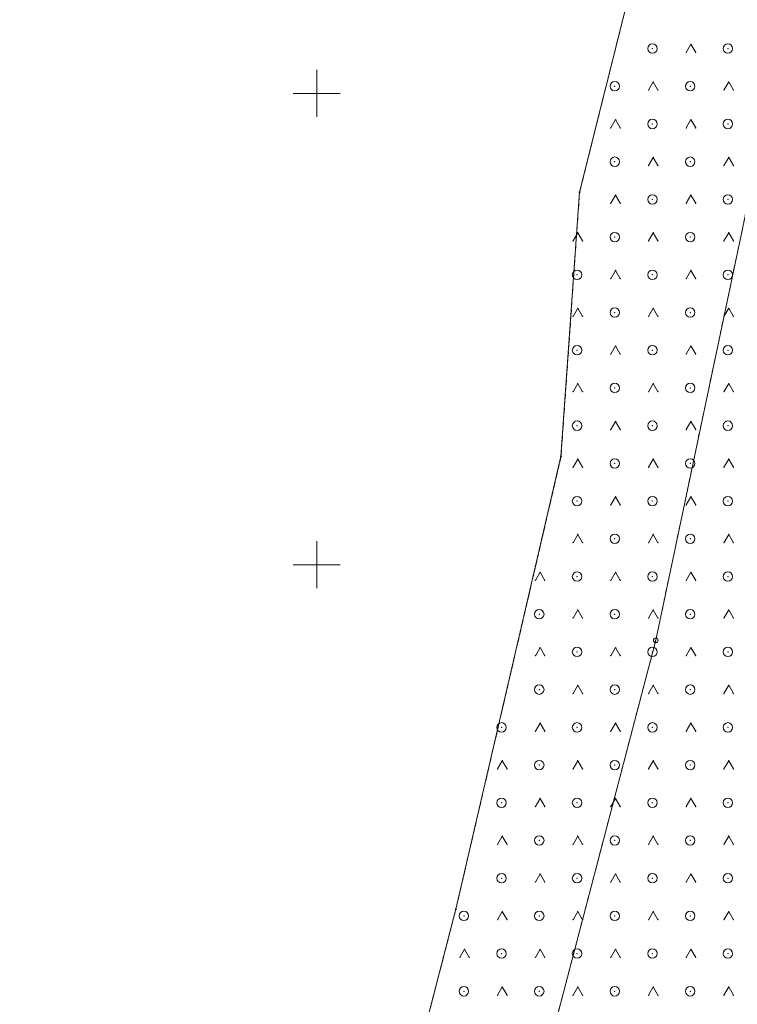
# Model space of a CAD drawing. Extents: x 6456700 to 6518119, y 5963420 to 5980059.
# Tile 129 of 256: x 6511987 to 6512063, y 5965452 to 5965557. Entities that reach past the tile are written whole.
import ezdxf

# ---------------------------------------------------------------- set-up
doc = ezdxf.new("R2010")
doc.units = 0
doc.header["$MEASUREMENT"] = 0
doc.linetypes.add('L_0_03', pattern=[1, 0.5, -0.5])
doc.linetypes.add('L_0_5A', pattern=[0.75, 0.5, -0.25])
doc.layers.get('0').update_dxf_attribs({"color": 2, "linetype": 'CONTINUOUS', "lineweight": 5})
for name, color, linetype, lineweight in [('202_punkt_graniczny', 7, 'CONTINUOUS', 18), ('203_punkt_graniczny', 7, 'CONTINUOUS', 18), ('218_kontur_uzytku_gruntowego', 96, 'L_0_03', 18), ('219_dzialka_ewidencyjna', 7, 'CONTINUOUS', 18), ('siatka_krzyrzy', 7, 'CONTINUOUS', 18), ('teren_zalesiony', 7, 'CONTINUOUS', 18)]:
    doc.layers.add(name, color=color, linetype=linetype, lineweight=lineweight)

# ---------------------------------------------------------------- blocks, each defined once
blk = doc.blocks.new('mdcp_nowa')
at = {"layer": '203_punkt_graniczny', "linetype": 'Continuous', "lineweight": 18, "true_color": 0x000000}
for points in [[(6494777.87, 5981989.46, 1), (6494777.87, 5981989.55, 1)], [(6494775.9, 5981961.44, 1), (6494775.9, 5981961.53, 1)], [(6494764.75, 5981913.41, 1), (6494764.75, 5981913.5, 1)]]:
    blk.add_hatch(color=18, dxfattribs=at).paths.add_polyline_path(points)
at = {"layer": '202_punkt_graniczny', "color": 7, "linetype": 'Continuous', "lineweight": 18}
blk.add_circle((6494785.95, 5981941.99), 0.25, dxfattribs=at)
at = {"layer": '202_punkt_graniczny'}
blk.add_point((6494785.95, 5981941.99), dxfattribs=at)
at = {"layer": '203_punkt_graniczny', "color": 7, "linetype": 'Continuous', "lineweight": 18}
for centre in [(6494777.87, 5981989.51), (6494775.9, 5981961.48), (6494764.75, 5981913.45)]:
    blk.add_circle(centre, 0.045, dxfattribs=at)
at = {"layer": '203_punkt_graniczny'}
for p in [(6494777.87, 5981989.51), (6494775.9, 5981961.48), (6494764.75, 5981913.45)]:
    blk.add_point(p, dxfattribs=at)
at = {"layer": '218_kontur_uzytku_gruntowego', "lineweight": 18, "flags": 128}
for points in [[(6494777.87, 5981989.51), (6494783.45, 5982011.84)], [(6494799.66, 5982007.13), (6494785.95, 5981941.99)], [(6494775.9, 5981961.48), (6494777.87, 5981989.51)], [(6494764.75, 5981913.45), (6494775.9, 5981961.48)], [(6494785.95, 5981941.99), (6494769.34, 5981878.61)], [(6494749.04, 5981852.67), (6494764.75, 5981913.45)]]:
    blk.add_lwpolyline(points, dxfattribs=at)
at = {"layer": '218_kontur_uzytku_gruntowego'}
for p in [(6494777.87, 5981989.51), (6494777.87, 5981989.51), (6494775.9, 5981961.48), (6494775.9, 5981961.48), (6494785.95, 5981941.99), (6494785.95, 5981941.99), (6494764.75, 5981913.45), (6494764.75, 5981913.45)]:
    blk.add_point(p, dxfattribs=at)
at = {"layer": '219_dzialka_ewidencyjna', "color": 3, "linetype": 'Continuous', "lineweight": 18, "flags": 128}
for points in [[(6494783.45, 5982011.84), (6494777.87, 5981989.51)], [(6494799.66, 5982007.13), (6494785.95, 5981941.99)], [(6494777.87, 5981989.51), (6494775.9, 5981961.48)], [(6494775.9, 5981961.48), (6494764.75, 5981913.45)], [(6494785.95, 5981941.99), (6494769.34, 5981878.61)], [(6494764.75, 5981913.45), (6494749.04, 5981852.67)]]:
    blk.add_lwpolyline(points, dxfattribs=at)
at = {"layer": '219_dzialka_ewidencyjna', "color": 3}
for p in [(6494777.87, 5981989.51), (6494777.87, 5981989.51), (6494775.9, 5981961.48), (6494775.9, 5981961.48), (6494785.95, 5981941.99), (6494785.95, 5981941.99), (6494764.75, 5981913.45), (6494764.75, 5981913.45)]:
    blk.add_point(p, dxfattribs=at)
at = {"layer": 'siatka_krzyrzy', "linetype": 'Continuous', "lineweight": 18, "flags": 128}
for points in [[(6494750, 5981997.5), (6494750, 5982002.5)], [(6494747.5, 5982000), (6494752.5, 5982000)], [(6494750, 5981947.5), (6494750, 5981952.5)], [(6494747.5, 5981950), (6494752.5, 5981950)]]:
    blk.add_lwpolyline(points, dxfattribs=at)
at = {"layer": 'teren_zalesiony', "color": 7, "linetype": 'L_0_5A', "lineweight": 18, "flags": 128}
blk.add_lwpolyline([(6494749.04, 5981637.69), (6494755.66, 5981670.01), (6494737.46, 5981764.28), (6494737.16, 5981791.3), (6494749.04, 5981852.67), (6494764.75, 5981913.45), (6494775.9, 5981961.48), (6494777.87, 5981989.51), (6494783.45, 5982011.84), (6494839.49, 5982122.69), (6494841.39, 5982126.46), (6494851.65, 5982122.44), (6494855, 5982121.3), (6494865.72, 5982117.22), (6494882.84, 5982111.12), (6494875.44, 5982082.97), (6494872.69, 5982068.07), (6494858.39, 5982010.52), (6494853.7, 5981995.39), (6494844.87, 5981972.24), (6494839.8, 5981948.29), (6494834.59, 5981918.29), (6494833.67, 5981895.64), (6494825.04, 5981866.45), (6494815.66, 5981839.49), (6494806.63, 5981812.44), (6494796.98, 5981779.38), (6494788.24, 5981753.69), (6494779.47, 5981722.59), (6494776.56, 5981704.35), (6494773.52, 5981676.05), (6494771.09, 5981650.72), (6494766.1, 5981631.37), (6494758.67, 5981613.63), (6494743.13, 5981581.66), (6494718.51, 5981591.3), (6494736.43, 5981613.92)], close=True, dxfattribs=at)
at = {"layer": 'teren_zalesiony', "color": 7, "linetype": 'Continuous', "lineweight": 18, "flags": 128}
for points in [[(6494789.18, 5982004.34), (6494789.68, 5982005.21)], [(6494789.68, 5982005.21), (6494790.18, 5982004.34)], [(6494785.18, 5982000.34), (6494785.68, 5982001.21)], [(6494785.68, 5982001.21), (6494786.18, 5982000.34)], [(6494793.18, 5982000.34), (6494793.68, 5982001.21)], [(6494793.68, 5982001.21), (6494794.18, 5982000.34)], [(6494781.18, 5981996.34), (6494781.68, 5981997.21)], [(6494781.68, 5981997.21), (6494782.18, 5981996.34)], [(6494789.18, 5981996.34), (6494789.68, 5981997.21)], [(6494789.68, 5981997.21), (6494790.18, 5981996.34)], [(6494785.18, 5981992.34), (6494785.68, 5981993.21)], [(6494785.68, 5981993.21), (6494786.18, 5981992.34)], [(6494793.18, 5981992.34), (6494793.68, 5981993.21)], [(6494793.68, 5981993.21), (6494794.18, 5981992.34)], [(6494781.18, 5981988.34), (6494781.68, 5981989.21)], [(6494781.68, 5981989.21), (6494782.18, 5981988.34)], [(6494789.18, 5981988.34), (6494789.68, 5981989.21)], [(6494789.68, 5981989.21), (6494790.18, 5981988.34)], [(6494777.18, 5981984.34), (6494777.68, 5981985.21)], [(6494777.68, 5981985.21), (6494778.18, 5981984.34)], [(6494785.18, 5981984.34), (6494785.68, 5981985.21)], [(6494785.68, 5981985.21), (6494786.18, 5981984.34)], [(6494793.18, 5981984.34), (6494793.68, 5981985.21)], [(6494793.68, 5981985.21), (6494794.18, 5981984.34)], [(6494781.18, 5981980.34), (6494781.68, 5981981.21)], [(6494781.68, 5981981.21), (6494782.18, 5981980.34)], [(6494789.18, 5981980.34), (6494789.68, 5981981.21)], [(6494789.68, 5981981.21), (6494790.18, 5981980.34)], [(6494777.18, 5981976.34), (6494777.68, 5981977.21)], [(6494777.68, 5981977.21), (6494778.18, 5981976.34)], [(6494785.18, 5981976.34), (6494785.68, 5981977.21)], [(6494785.68, 5981977.21), (6494786.18, 5981976.34)], [(6494793.18, 5981976.34), (6494793.68, 5981977.21)], [(6494793.68, 5981977.21), (6494794.18, 5981976.34)], [(6494781.18, 5981972.34), (6494781.68, 5981973.21)], [(6494781.68, 5981973.21), (6494782.18, 5981972.34)], [(6494789.18, 5981972.34), (6494789.68, 5981973.21)], [(6494789.68, 5981973.21), (6494790.18, 5981972.34)], [(6494777.18, 5981968.34), (6494777.68, 5981969.21)], [(6494777.68, 5981969.21), (6494778.18, 5981968.34)], [(6494785.18, 5981968.34), (6494785.68, 5981969.21)], [(6494785.68, 5981969.21), (6494786.18, 5981968.34)], [(6494793.18, 5981968.34), (6494793.68, 5981969.21)], [(6494793.68, 5981969.21), (6494794.18, 5981968.34)], [(6494781.18, 5981964.34), (6494781.68, 5981965.21)], [(6494781.68, 5981965.21), (6494782.18, 5981964.34)], [(6494789.18, 5981964.34), (6494789.68, 5981965.21)], [(6494789.68, 5981965.21), (6494790.18, 5981964.34)], [(6494777.18, 5981960.34), (6494777.68, 5981961.21)], [(6494777.68, 5981961.21), (6494778.18, 5981960.34)], [(6494785.18, 5981960.34), (6494785.68, 5981961.21)], [(6494785.68, 5981961.21), (6494786.18, 5981960.34)], [(6494793.18, 5981960.34), (6494793.68, 5981961.21)], [(6494793.68, 5981961.21), (6494794.18, 5981960.34)], [(6494781.18, 5981956.34), (6494781.68, 5981957.21)], [(6494781.68, 5981957.21), (6494782.18, 5981956.34)], [(6494789.18, 5981956.34), (6494789.68, 5981957.21)], [(6494789.68, 5981957.21), (6494790.18, 5981956.34)], [(6494777.18, 5981952.34), (6494777.68, 5981953.21)], [(6494777.68, 5981953.21), (6494778.18, 5981952.34)], [(6494785.18, 5981952.34), (6494785.68, 5981953.21)], [(6494785.68, 5981953.21), (6494786.18, 5981952.34)], [(6494793.18, 5981952.34), (6494793.68, 5981953.21)], [(6494793.68, 5981953.21), (6494794.18, 5981952.34)], [(6494773.18, 5981948.34), (6494773.68, 5981949.21)], [(6494773.68, 5981949.21), (6494774.18, 5981948.34)], [(6494781.18, 5981948.34), (6494781.68, 5981949.21)], [(6494781.68, 5981949.21), (6494782.18, 5981948.34)], [(6494789.18, 5981948.34), (6494789.68, 5981949.21)], [(6494789.68, 5981949.21), (6494790.18, 5981948.34)], [(6494777.18, 5981944.34), (6494777.68, 5981945.21)], [(6494777.68, 5981945.21), (6494778.18, 5981944.34)], [(6494785.18, 5981944.34), (6494785.68, 5981945.21)], [(6494785.68, 5981945.21), (6494786.18, 5981944.34)], [(6494793.18, 5981944.34), (6494793.68, 5981945.21)], [(6494793.68, 5981945.21), (6494794.18, 5981944.34)], [(6494773.18, 5981940.34), (6494773.68, 5981941.21)], [(6494773.68, 5981941.21), (6494774.18, 5981940.34)], [(6494781.18, 5981940.34), (6494781.68, 5981941.21)], [(6494781.68, 5981941.21), (6494782.18, 5981940.34)], [(6494789.18, 5981940.34), (6494789.68, 5981941.21)], [(6494789.68, 5981941.21), (6494790.18, 5981940.34)], [(6494777.18, 5981936.34), (6494777.68, 5981937.21)], [(6494777.68, 5981937.21), (6494778.18, 5981936.34)], [(6494785.18, 5981936.34), (6494785.68, 5981937.21)], [(6494785.68, 5981937.21), (6494786.18, 5981936.34)], [(6494793.18, 5981936.34), (6494793.68, 5981937.21)], [(6494793.68, 5981937.21), (6494794.18, 5981936.34)], [(6494773.18, 5981932.34), (6494773.68, 5981933.21)], [(6494773.68, 5981933.21), (6494774.18, 5981932.34)], [(6494781.18, 5981932.34), (6494781.68, 5981933.21)], [(6494781.68, 5981933.21), (6494782.18, 5981932.34)], [(6494789.18, 5981932.34), (6494789.68, 5981933.21)], [(6494789.68, 5981933.21), (6494790.18, 5981932.34)], [(6494769.18, 5981928.34), (6494769.68, 5981929.21)], [(6494769.68, 5981929.21), (6494770.18, 5981928.34)], [(6494777.18, 5981928.34), (6494777.68, 5981929.21)], [(6494777.68, 5981929.21), (6494778.18, 5981928.34)], [(6494785.18, 5981928.34), (6494785.68, 5981929.21)], [(6494785.68, 5981929.21), (6494786.18, 5981928.34)], [(6494793.18, 5981928.34), (6494793.68, 5981929.21)], [(6494793.68, 5981929.21), (6494794.18, 5981928.34)], [(6494773.18, 5981924.34), (6494773.68, 5981925.21)], [(6494773.68, 5981925.21), (6494774.18, 5981924.34)], [(6494781.18, 5981924.34), (6494781.68, 5981925.21)], [(6494781.68, 5981925.21), (6494782.18, 5981924.34)], [(6494789.18, 5981924.34), (6494789.68, 5981925.21)], [(6494789.68, 5981925.21), (6494790.18, 5981924.34)], [(6494769.18, 5981920.34), (6494769.68, 5981921.21)], [(6494769.68, 5981921.21), (6494770.18, 5981920.34)], [(6494777.18, 5981920.34), (6494777.68, 5981921.21)], [(6494777.68, 5981921.21), (6494778.18, 5981920.34)], [(6494785.18, 5981920.34), (6494785.68, 5981921.21)], [(6494785.68, 5981921.21), (6494786.18, 5981920.34)], [(6494793.18, 5981920.34), (6494793.68, 5981921.21)], [(6494793.68, 5981921.21), (6494794.18, 5981920.34)], [(6494773.18, 5981916.34), (6494773.68, 5981917.21)], [(6494773.68, 5981917.21), (6494774.18, 5981916.34)], [(6494781.18, 5981916.34), (6494781.68, 5981917.21)], [(6494781.68, 5981917.21), (6494782.18, 5981916.34)], [(6494789.18, 5981916.34), (6494789.68, 5981917.21)], [(6494789.68, 5981917.21), (6494790.18, 5981916.34)], [(6494769.18, 5981912.34), (6494769.68, 5981913.21)], [(6494769.68, 5981913.21), (6494770.18, 5981912.34)], [(6494777.18, 5981912.34), (6494777.68, 5981913.21)], [(6494777.68, 5981913.21), (6494778.18, 5981912.34)], [(6494785.18, 5981912.34), (6494785.68, 5981913.21)], [(6494785.68, 5981913.21), (6494786.18, 5981912.34)], [(6494793.18, 5981912.34), (6494793.68, 5981913.21)], [(6494793.68, 5981913.21), (6494794.18, 5981912.34)], [(6494765.18, 5981908.34), (6494765.68, 5981909.21)], [(6494765.68, 5981909.21), (6494766.18, 5981908.34)], [(6494773.18, 5981908.34), (6494773.68, 5981909.21)], [(6494773.68, 5981909.21), (6494774.18, 5981908.34)], [(6494781.18, 5981908.34), (6494781.68, 5981909.21)], [(6494781.68, 5981909.21), (6494782.18, 5981908.34)], [(6494789.18, 5981908.34), (6494789.68, 5981909.21)], [(6494789.68, 5981909.21), (6494790.18, 5981908.34)], [(6494769.18, 5981904.34), (6494769.68, 5981905.21)], [(6494769.68, 5981905.21), (6494770.18, 5981904.34)], [(6494777.18, 5981904.34), (6494777.68, 5981905.21)], [(6494777.68, 5981905.21), (6494778.18, 5981904.34)], [(6494785.18, 5981904.34), (6494785.68, 5981905.21)], [(6494785.68, 5981905.21), (6494786.18, 5981904.34)], [(6494793.18, 5981904.34), (6494793.68, 5981905.21)], [(6494793.68, 5981905.21), (6494794.18, 5981904.34)]]:
    blk.add_lwpolyline(points, dxfattribs=at)
at = {"layer": 'teren_zalesiony', "color": 7, "linetype": 'Continuous', "lineweight": 18}
for centre in [(6494785.6, 5982004.75), (6494793.6, 5982004.75), (6494781.6, 5982000.75), (6494789.6, 5982000.75), (6494785.6, 5981996.75), (6494793.6, 5981996.75), (6494781.6, 5981992.75), (6494789.6, 5981992.75), (6494785.6, 5981988.75), (6494793.6, 5981988.75), (6494781.6, 5981984.75), (6494789.6, 5981984.75), (6494777.6, 5981980.75), (6494785.6, 5981980.75), (6494793.6, 5981980.75), (6494781.6, 5981976.75), (6494789.6, 5981976.75), (6494777.6, 5981972.75), (6494785.6, 5981972.75), (6494793.6, 5981972.75), (6494781.6, 5981968.75), (6494789.6, 5981968.75), (6494777.6, 5981964.75), (6494785.6, 5981964.75), (6494793.6, 5981964.75), (6494781.6, 5981960.75), (6494789.6, 5981960.75), (6494777.6, 5981956.75), (6494785.6, 5981956.75), (6494793.6, 5981956.75), (6494781.6, 5981952.75), (6494789.6, 5981952.75), (6494777.6, 5981948.75), (6494785.6, 5981948.75), (6494793.6, 5981948.75), (6494773.6, 5981944.75), (6494781.6, 5981944.75), (6494789.6, 5981944.75), (6494777.6, 5981940.75), (6494785.6, 5981940.75), (6494793.6, 5981940.75), (6494773.6, 5981936.75), (6494781.6, 5981936.75), (6494789.6, 5981936.75), (6494769.6, 5981932.75), (6494777.6, 5981932.75), (6494785.6, 5981932.75), (6494793.6, 5981932.75), (6494773.6, 5981928.75), (6494781.6, 5981928.75), (6494789.6, 5981928.75), (6494769.6, 5981924.75), (6494777.6, 5981924.75), (6494785.6, 5981924.75), (6494793.6, 5981924.75), (6494773.6, 5981920.75), (6494781.6, 5981920.75), (6494789.6, 5981920.75), (6494769.6, 5981916.75), (6494777.6, 5981916.75), (6494785.6, 5981916.75), (6494793.6, 5981916.75), (6494765.6, 5981912.75), (6494773.6, 5981912.75), (6494781.6, 5981912.75), (6494789.6, 5981912.75), (6494769.6, 5981908.75), (6494777.6, 5981908.75), (6494785.6, 5981908.75), (6494793.6, 5981908.75), (6494765.6, 5981904.75), (6494773.6, 5981904.75), (6494781.6, 5981904.75), (6494789.6, 5981904.75)]:
    blk.add_circle(centre, 0.5, dxfattribs=at)
at = {"layer": 'teren_zalesiony'}
for p in [(6494785.6, 5982004.75), (6494789.68, 5982005.21), (6494789.68, 5982005.21), (6494793.6, 5982004.75), (6494789.18, 5982004.34), (6494790.18, 5982004.34), (6494781.6, 5982000.75), (6494785.68, 5982001.21), (6494785.68, 5982001.21), (6494789.6, 5982000.75), (6494793.68, 5982001.21), (6494793.68, 5982001.21), (6494785.18, 5982000.34), (6494786.18, 5982000.34), (6494793.18, 5982000.34), (6494794.18, 5982000.34), (6494781.18, 5981996.34), (6494781.68, 5981997.21), (6494781.68, 5981997.21), (6494782.18, 5981996.34), (6494785.6, 5981996.75), (6494789.18, 5981996.34), (6494789.68, 5981997.21), (6494789.68, 5981997.21), (6494790.18, 5981996.34), (6494793.6, 5981996.75), (6494785.68, 5981993.21), (6494785.68, 5981993.21), (6494793.68, 5981993.21), (6494793.68, 5981993.21), (6494781.6, 5981992.75), (6494785.18, 5981992.34), (6494786.18, 5981992.34), (6494789.6, 5981992.75), (6494793.18, 5981992.34), (6494794.18, 5981992.34), (6494777.87, 5981989.51), (6494781.68, 5981989.21), (6494781.68, 5981989.21), (6494789.68, 5981989.21), (6494789.68, 5981989.21), (6494781.18, 5981988.34), (6494782.18, 5981988.34), (6494785.6, 5981988.75), (6494789.18, 5981988.34), (6494790.18, 5981988.34), (6494793.6, 5981988.75), (6494777.68, 5981985.21), (6494777.68, 5981985.21), (6494785.68, 5981985.21), (6494785.68, 5981985.21), (6494793.68, 5981985.21), (6494793.68, 5981985.21), (6494777.18, 5981984.34), (6494778.18, 5981984.34), (6494781.6, 5981984.75), (6494785.18, 5981984.34), (6494786.18, 5981984.34), (6494789.6, 5981984.75), (6494793.18, 5981984.34), (6494794.18, 5981984.34), (6494777.6, 5981980.75), (6494781.68, 5981981.21), (6494781.68, 5981981.21), (6494785.6, 5981980.75), (6494789.68, 5981981.21), (6494789.68, 5981981.21), (6494793.6, 5981980.75), (6494781.18, 5981980.34), (6494782.18, 5981980.34), (6494789.18, 5981980.34), (6494790.18, 5981980.34), (6494777.68, 5981977.21), (6494777.68, 5981977.21), (6494781.6, 5981976.75), (6494785.68, 5981977.21), (6494785.68, 5981977.21), (6494789.6, 5981976.75), (6494793.68, 5981977.21), (6494793.68, 5981977.21), (6494777.18, 5981976.34), (6494778.18, 5981976.34), (6494785.18, 5981976.34), (6494786.18, 5981976.34), (6494793.18, 5981976.34), (6494794.18, 5981976.34), (6494777.6, 5981972.75), (6494781.18, 5981972.34), (6494781.68, 5981973.21), (6494781.68, 5981973.21), (6494782.18, 5981972.34), (6494785.6, 5981972.75), (6494789.18, 5981972.34), (6494789.68, 5981973.21), (6494789.68, 5981973.21), (6494790.18, 5981972.34), (6494793.6, 5981972.75), (6494777.68, 5981969.21), (6494777.68, 5981969.21), (6494785.68, 5981969.21), (6494785.68, 5981969.21), (6494793.68, 5981969.21), (6494793.68, 5981969.21), (6494777.18, 5981968.34), (6494778.18, 5981968.34), (6494781.6, 5981968.75), (6494785.18, 5981968.34), (6494786.18, 5981968.34), (6494789.6, 5981968.75), (6494793.18, 5981968.34), (6494794.18, 5981968.34), (6494781.68, 5981965.21), (6494781.68, 5981965.21), (6494789.68, 5981965.21), (6494789.68, 5981965.21), (6494777.6, 5981964.75), (6494781.18, 5981964.34), (6494782.18, 5981964.34), (6494785.6, 5981964.75), (6494789.18, 5981964.34), (6494790.18, 5981964.34), (6494793.6, 5981964.75), (6494775.9, 5981961.48), (6494777.68, 5981961.21), (6494777.68, 5981961.21), (6494785.68, 5981961.21), (6494785.68, 5981961.21), (6494793.68, 5981961.21), (6494793.68, 5981961.21), (6494777.18, 5981960.34), (6494778.18, 5981960.34), (6494781.6, 5981960.75), (6494785.18, 5981960.34), (6494786.18, 5981960.34), (6494789.6, 5981960.75), (6494793.18, 5981960.34), (6494794.18, 5981960.34), (6494777.6, 5981956.75), (6494781.68, 5981957.21), (6494781.68, 5981957.21), (6494785.6, 5981956.75), (6494789.68, 5981957.21), (6494789.68, 5981957.21), (6494793.6, 5981956.75), (6494781.18, 5981956.34), (6494782.18, 5981956.34), (6494789.18, 5981956.34), (6494790.18, 5981956.34), (6494777.68, 5981953.21), (6494777.68, 5981953.21), (6494781.6, 5981952.75), (6494785.68, 5981953.21), (6494785.68, 5981953.21), (6494789.6, 5981952.75), (6494793.68, 5981953.21), (6494793.68, 5981953.21), (6494777.18, 5981952.34), (6494778.18, 5981952.34), (6494785.18, 5981952.34), (6494786.18, 5981952.34), (6494793.18, 5981952.34), (6494794.18, 5981952.34), (6494773.18, 5981948.34), (6494773.68, 5981949.21), (6494773.68, 5981949.21), (6494774.18, 5981948.34), (6494777.6, 5981948.75), (6494781.18, 5981948.34), (6494781.68, 5981949.21), (6494781.68, 5981949.21), (6494782.18, 5981948.34), (6494785.6, 5981948.75), (6494789.18, 5981948.34), (6494789.68, 5981949.21), (6494789.68, 5981949.21), (6494790.18, 5981948.34), (6494793.6, 5981948.75), (6494777.68, 5981945.21), (6494777.68, 5981945.21), (6494785.68, 5981945.21), (6494785.68, 5981945.21), (6494793.68, 5981945.21), (6494793.68, 5981945.21), (6494773.6, 5981944.75), (6494777.18, 5981944.34), (6494778.18, 5981944.34), (6494781.6, 5981944.75), (6494785.18, 5981944.34), (6494786.18, 5981944.34), (6494789.6, 5981944.75), (6494793.18, 5981944.34), (6494794.18, 5981944.34), (6494773.68, 5981941.21), (6494773.68, 5981941.21), (6494781.68, 5981941.21), (6494781.68, 5981941.21), (6494789.68, 5981941.21), (6494789.68, 5981941.21), (6494773.18, 5981940.34), (6494774.18, 5981940.34), (6494777.6, 5981940.75), (6494781.18, 5981940.34), (6494782.18, 5981940.34), (6494785.6, 5981940.75), (6494789.18, 5981940.34), (6494790.18, 5981940.34), (6494793.6, 5981940.75), (6494777.68, 5981937.21), (6494777.68, 5981937.21), (6494785.68, 5981937.21), (6494785.68, 5981937.21), (6494793.68, 5981937.21), (6494793.68, 5981937.21), (6494773.6, 5981936.75), (6494777.18, 5981936.34), (6494778.18, 5981936.34), (6494781.6, 5981936.75), (6494785.18, 5981936.34), (6494786.18, 5981936.34), (6494789.6, 5981936.75), (6494793.18, 5981936.34), (6494794.18, 5981936.34), (6494769.6, 5981932.75), (6494773.68, 5981933.21), (6494773.68, 5981933.21), (6494777.6, 5981932.75), (6494781.68, 5981933.21), (6494781.68, 5981933.21), (6494785.6, 5981932.75), (6494789.68, 5981933.21), (6494789.68, 5981933.21), (6494793.6, 5981932.75), (6494773.18, 5981932.34), (6494774.18, 5981932.34), (6494781.18, 5981932.34), (6494782.18, 5981932.34), (6494789.18, 5981932.34), (6494790.18, 5981932.34), (6494769.68, 5981929.21), (6494769.68, 5981929.21), (6494773.6, 5981928.75), (6494777.68, 5981929.21), (6494777.68, 5981929.21), (6494781.6, 5981928.75), (6494785.68, 5981929.21), (6494785.68, 5981929.21), (6494789.6, 5981928.75), (6494793.68, 5981929.21), (6494793.68, 5981929.21), (6494769.18, 5981928.34), (6494770.18, 5981928.34), (6494777.18, 5981928.34), (6494778.18, 5981928.34), (6494785.18, 5981928.34), (6494786.18, 5981928.34), (6494793.18, 5981928.34), (6494794.18, 5981928.34), (6494769.6, 5981924.75), (6494773.18, 5981924.34), (6494773.68, 5981925.21), (6494773.68, 5981925.21), (6494774.18, 5981924.34), (6494777.6, 5981924.75), (6494781.18, 5981924.34), (6494781.68, 5981925.21), (6494781.68, 5981925.21), (6494782.18, 5981924.34), (6494785.6, 5981924.75), (6494789.18, 5981924.34), (6494789.68, 5981925.21), (6494789.68, 5981925.21), (6494790.18, 5981924.34), (6494793.6, 5981924.75), (6494769.68, 5981921.21), (6494769.68, 5981921.21), (6494777.68, 5981921.21), (6494777.68, 5981921.21), (6494785.68, 5981921.21), (6494785.68, 5981921.21), (6494793.68, 5981921.21), (6494793.68, 5981921.21), (6494769.18, 5981920.34), (6494770.18, 5981920.34), (6494773.6, 5981920.75), (6494777.18, 5981920.34), (6494778.18, 5981920.34), (6494781.6, 5981920.75), (6494785.18, 5981920.34), (6494786.18, 5981920.34), (6494789.6, 5981920.75), (6494793.18, 5981920.34), (6494794.18, 5981920.34), (6494773.68, 5981917.21), (6494773.68, 5981917.21), (6494781.68, 5981917.21), (6494781.68, 5981917.21), (6494789.68, 5981917.21), (6494789.68, 5981917.21), (6494769.6, 5981916.75), (6494773.18, 5981916.34), (6494774.18, 5981916.34), (6494777.6, 5981916.75), (6494781.18, 5981916.34), (6494782.18, 5981916.34), (6494785.6, 5981916.75), (6494789.18, 5981916.34), (6494790.18, 5981916.34), (6494793.6, 5981916.75), (6494764.75, 5981913.45), (6494769.68, 5981913.21), (6494769.68, 5981913.21), (6494777.68, 5981913.21), (6494777.68, 5981913.21), (6494785.68, 5981913.21), (6494785.68, 5981913.21), (6494793.68, 5981913.21), (6494793.68, 5981913.21), (6494765.6, 5981912.75), (6494769.18, 5981912.34), (6494770.18, 5981912.34), (6494773.6, 5981912.75), (6494777.18, 5981912.34), (6494778.18, 5981912.34), (6494781.6, 5981912.75), (6494785.18, 5981912.34), (6494786.18, 5981912.34), (6494789.6, 5981912.75), (6494793.18, 5981912.34), (6494794.18, 5981912.34), (6494765.68, 5981909.21), (6494765.68, 5981909.21), (6494769.6, 5981908.75), (6494773.68, 5981909.21), (6494773.68, 5981909.21), (6494777.6, 5981908.75), (6494781.68, 5981909.21), (6494781.68, 5981909.21), (6494785.6, 5981908.75), (6494789.68, 5981909.21), (6494789.68, 5981909.21), (6494793.6, 5981908.75), (6494765.18, 5981908.34), (6494766.18, 5981908.34), (6494773.18, 5981908.34), (6494774.18, 5981908.34), (6494781.18, 5981908.34), (6494782.18, 5981908.34), (6494789.18, 5981908.34), (6494790.18, 5981908.34), (6494765.6, 5981904.75), (6494769.68, 5981905.21), (6494769.68, 5981905.21), (6494773.6, 5981904.75), (6494777.68, 5981905.21), (6494777.68, 5981905.21), (6494781.6, 5981904.75), (6494785.68, 5981905.21), (6494785.68, 5981905.21), (6494789.6, 5981904.75), (6494793.68, 5981905.21), (6494793.68, 5981905.21), (6494769.18, 5981904.34), (6494770.18, 5981904.34), (6494777.18, 5981904.34), (6494778.18, 5981904.34), (6494785.18, 5981904.34), (6494786.18, 5981904.34), (6494793.18, 5981904.34), (6494794.18, 5981904.34)]:
    blk.add_point(p, dxfattribs=at)

msp = doc.modelspace()

# ---------------------------------------------------------------- block references
at = {"linetype": 'ByBlock'}
msp.add_blockref('mdcp_nowa', (17268.786, -16450.998), dxfattribs=at)

doc.saveas('drawing.dxf')
